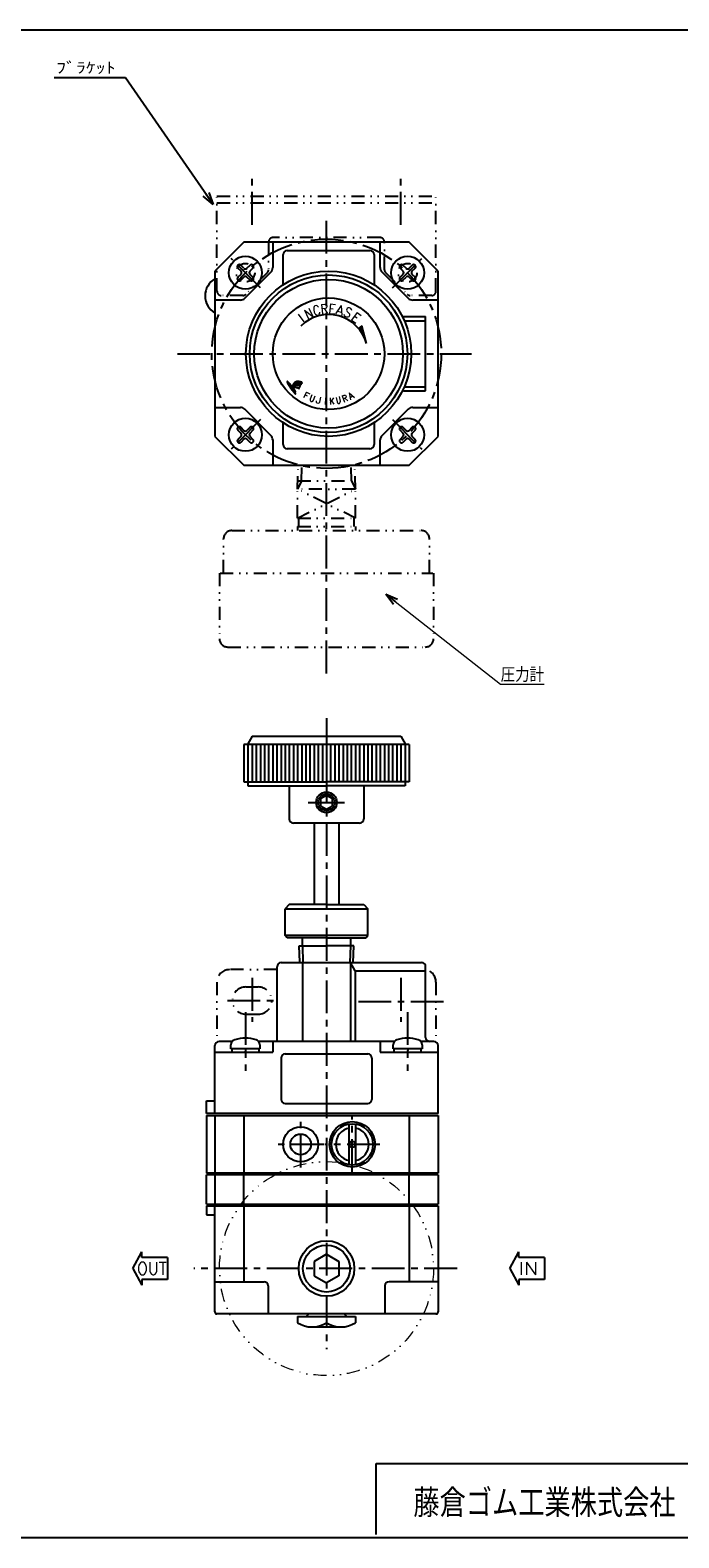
# Model space of a CAD drawing. Header units: millimetres. Extents: x -297 to 286, y -210 to 183.
# Tile 2 of 3: x -90 to 67, y -182 to 183. Entities that reach past the tile are written whole.
import ezdxf
from ezdxf.enums import TextEntityAlignment as Align

# ---------------------------------------------------------------- set-up
doc = ezdxf.new("R2010")
doc.units = ezdxf.units.MM
doc.header["$LTSCALE"] = 0.25
doc.linetypes.add('CENTER', pattern=[50.8, 31.75, -6.35, 6.35, -6.35])
doc.linetypes.add('DIVIDE', pattern=[31.75, 12.7, -6.35, 0, -6.35, 0, -6.35])
doc.layers.add('Layer0014', color=7, linetype='Continuous')
doc.layers.add('ZUWAKU', color=7, linetype='Continuous')
doc.styles.add('FdaStyle0', font='txt.shx', dxfattribs={"width": 0.8, "bigfont": 'bigfont'})

# ---------------------------------------------------------------- blocks, each defined once
blk = doc.blocks.new('_OPEN30')
at = {"color": 0, "linetype": 'ByBlock', "lineweight": -2}
for p, q in [((-1, 0.267949), (0, 0)), ((0, 0), (-1, -0.267949)), ((0, 0), (-1, 0))]:
    blk.add_line(p, q, dxfattribs=at)
blk = doc.blocks.new('DC_GROUP_RR-HR-8-3-BA_4')
at = {"color": 4, "linetype": 'Continuous', "lineweight": 25}
blk.add_line((-24.85, 97.34), (-24.93, 97.36), dxfattribs=at)
for centre, radius, start, end in [((-24.6, 95.64), 2.25, 154.1596, 156.5211), ((-22.43, 94.49), 4.7, 151.9983, 153.0993), ((-23.85, 95.33), 3.06, 151.7036, 153.3939), ((-25.37, 96.11), 1.35, 146.3137, 150.2603), ((-22.77, 94.47), 4.43, 145.7977, 147.2876), ((-26.08, 96.72), 0.428, 137.9478, 145.4483), ((-21.97, 93.35), 5.74, 139.6104, 140.4429), ((-25.69, 96.5), 0.863, 133.8815, 139.3431), ((-25.89, 96.71), 0.579, 126.6419, 133.6018), ((-32.62, 106.03), 10.92, 305.802, 306.198), ((-25.5, 96.36), 1.09, 123.5906, 128.4094), ((-25.71, 96.63), 0.747, 113.6113, 121.5603), ((-25.47, 96.14), 1.29, 109.8131, 114.4884), ((-25.49, 96.17), 1.26, 105.6944, 109.3068), ((-25.69, 96.92), 0.485, 101.7235, 106.5255), ((-25.46, 95.89), 1.54, 99.1241, 102.6775), ((-25.5, 96.06), 1.36, 93.8559, 98.561), ((-25.49, 96.08), 1.35, 90.2765, 94.1452), ((-25.51, 95.67), 1.75, 87.3084, 89.7512), ((-25.78, 87.79), 9.64, 87.3301, 87.8618), ((-25.38, 96.26), 1.16, 84.1175, 87.6106), ((-25.8, 92.81), 4.64, 82.4113, 83.3245), ((-25.92, 91.2), 6.25, 82.4618, 83.2741), ((-25.3, 95.95), 1.46, 78.7109, 82.0424), ((-26.2, 91.57), 5.93, 77.6612, 78.5158), ((-25.7, 93.27), 4.16, 76.5305, 78.1041), ((-26.52, 89.93), 7.61, 75.3044, 76.4448), ((-25.88, 92.39), 5.06, 74.0939, 75.2655)]:
    blk.add_arc(centre, radius, start, end, dxfattribs=at)
blk = doc.blocks.new('DC_GROUP_RR-HR-8-3-BA_5')
at = {"color": 4, "linetype": 'Continuous', "lineweight": 25}
blk.add_line((-26.73, 96.41), (-26.82, 96.22), dxfattribs=at)
for centre, radius, start, end in [((-21.36, 93.55), 6.08, 155.7385, 157.3306), ((-19.38, 92.57), 8.29, 153.8872, 155.2023), ((-5.71, 86.19), 23.37, 153.7299, 154.0739)]:
    blk.add_arc(centre, radius, start, end, dxfattribs=at)
blk = doc.blocks.new('DC_GROUP_RR-HR-8-3-BA_6')
at = {"color": 4, "linetype": 'Continuous', "lineweight": 25}
for centre, radius, start, end in [((-19.99, 92.23), 7.73, 150.2166, 151.9818), ((-24.37, 94.78), 2.66, 143.5786, 150.7996), ((-24.81, 95.04), 2.15, 134.1532, 142.386), ((-25.98, 96.28), 0.451, 115.6669, 136.3331), ((-25.59, 95.61), 1.23, 106.453, 118.6432), ((-25.72, 95.87), 0.935, 87.9667, 103.3335), ((-25.68, 95.09), 1.71, 82.9246, 90.3904), ((-26.12, 91.98), 4.86, 78.9614, 82.3102), ((-25.82, 93.32), 3.48, 76.1085, 79.5651), ((-27.09, 88.45), 8.51, 74.2397, 75.6821)]:
    blk.add_arc(centre, radius, start, end, dxfattribs=at)
blk = doc.blocks.new('DC_GROUP_RR-HR-8-3-BA_7')
at = {"color": 4, "linetype": 'Continuous', "lineweight": 25}
for centre, radius, start, end in [((-24.76, 96.7), 0.0529, 252.8981, 295.1278), ((-25.02, 97.08), 0.514, 303.2931, 308.7069), ((-24.7, 96.71), 0.0276, 285.4206, 1.2643), ((-55.34, 110.34), 33.56, 336.0229, 336.3317), ((-0.87, 86.22), 26.01, 155.4396, 155.8221), ((-16.67, 93.55), 8.6, 155.419, 156.1641), ((-24.55, 97.12), 0.143, 52.5201, 66.2857), ((-25.12, 97.46), 0.712, 332.7063, 339.2217), ((-24.47, 97.22), 0.0258, 332.3209, 49.311)]:
    blk.add_arc(centre, radius, start, end, dxfattribs=at)
blk = doc.blocks.new('DC_GROUP_RR-HR-8-3-BA_8')
at = {"color": 4, "linetype": 'Continuous', "lineweight": 25}
for centre, radius, start, end in [((-25.81, 95.44), 1.06, 101.4115, 111.7469), ((-25.86, 95.22), 1.26, 88.7756, 97.5488), ((-25.76, 94.94), 1.55, 84.5826, 92.4321), ((-25.93, 94.28), 2.22, 75.5586, 81.7984), ((-30.78, 72.94), 24.11, 76.5307, 77.0586), ((-29.39, 79.32), 17.58, 75.2581, 76.0873)]:
    blk.add_arc(centre, radius, start, end, dxfattribs=at)
blk = doc.blocks.new('DC_GROUP_RR-HR-8-3-BA_9')
at = {"color": 4, "linetype": 'Continuous', "lineweight": 25}
for centre, radius, start, end in [((-21.95, 92.77), 5.74, 146.4952, 148.654), ((-25.29, 94.97), 1.73, 140.1478, 146.2166), ((-25.34, 95.01), 1.66, 133.9103, 140.1366), ((-25.72, 95.42), 1.11, 124.9045, 134.3384), ((-25.51, 95.04), 1.55, 116.7491, 123.3108)]:
    blk.add_arc(centre, radius, start, end, dxfattribs=at)
blk = doc.blocks.new('DC_GROUP_RR-HR-8-3-BA_10')
at = {"color": 4, "linetype": 'Continuous', "lineweight": 25}
for centre, radius, start, end in [((-26.06, 95.17), 0.882, 125.0997, 135.311), ((-26.23, 95.38), 0.609, 106.7194, 123.1077), ((-26.15, 95.11), 0.889, 95.0209, 106.77), ((-26.16, 95.21), 0.792, 83.4318, 94.9938), ((-26.25, 94.39), 1.62, 77.2777, 83.6899), ((-26.98, 91.28), 4.81, 74.4539, 76.9118), ((-27.75, 88.05), 8.13, 73.7332, 75.3101), ((-41.62, 44.34), 53.99, 72.4107, 72.6038), ((-24.6, 98.2), 2.5, 253.7235, 257.0779)]:
    blk.add_arc(centre, radius, start, end, dxfattribs=at)
blk = doc.blocks.new('DC_GROUP_RR-HR-8-3-BA_11')
at = {"color": 4, "linetype": 'Continuous', "lineweight": 25}
for centre, radius, start, end in [((-25.16, 95.84), 0.073, 272.1073, 297.0668), ((-25.2, 95.86), 0.109, 305.6302, 324.6945)]:
    blk.add_arc(centre, radius, start, end, dxfattribs=at)
blk = doc.blocks.new('DC_GROUP_RR-HR-8-3-BA_12')
at = {"color": 4, "linetype": 'Continuous', "lineweight": 25}
for centre, radius, start, end in [((-24.93, 96.28), 0.0381, 38.3896, 74.0601), ((-24.94, 96.29), 0.0481, 350.6874, 21.1754)]:
    blk.add_arc(centre, radius, start, end, dxfattribs=at)
blk = doc.blocks.new('DC_GROUP_RR-HR-8-3-BA_13')
at = {"color": 4, "linetype": 'Continuous', "lineweight": 25}
for centre, radius, start, end in [((-47.56, 81.13), 25.61, 33.693, 34.9555), ((-42.16, 84.91), 19.02, 31.6958, 33.2354)]:
    blk.add_arc(centre, radius, start, end, dxfattribs=at)
blk = doc.blocks.new('DC_GROUP_RR-HR-8-3-BA_14')
at = {"color": 4, "linetype": 'Continuous', "lineweight": 25}
for centre, radius, start, end in [((-43.48, 83.55), 20.82, 34.3135, 35.9326), ((-37.84, 87.58), 13.89, 31.5928, 33.7135)]:
    blk.add_arc(centre, radius, start, end, dxfattribs=at)
blk = doc.blocks.new('DC_GROUP_RR-HR-8-3-BA_15')
at = {"color": 4, "linetype": 'Continuous', "lineweight": 25}
for centre, radius, start, end in [((-26.03, 94.9), 0.056, 336.9074, 12.2453), ((-26.03, 94.92), 0.0743, 291.388, 320.612)]:
    blk.add_arc(centre, radius, start, end, dxfattribs=at)
blk = doc.blocks.new('DC_GROUP_RR-HR-8-3-BA_16')
at = {"color": 4, "linetype": 'Continuous', "lineweight": 25}
for centre, radius, start, end in [((-26.03, 94.45), 0.0169, 260.8193, 351.1807), ((-26.32, 94.49), 0.303, 352.0672, 4.6376)]:
    blk.add_arc(centre, radius, start, end, dxfattribs=at)
blk = doc.blocks.new('DC_GROUP_RR-HR-8-3-BA_17')
at = {"color": 4, "linetype": 'Continuous', "lineweight": 25}
for centre, radius, start, end in [((-26.9, 96.88), 0.67, 192.2371, 200.6896), ((-26.11, 97.2), 1.52, 201.5019, 208.2552), ((-21.92, 99.43), 6.26, 208.0826, 210.419), ((-23.29, 98.59), 4.66, 210.0026, 213.4797), ((-10.46, 107.03), 20.01, 213.3592, 214.7519), ((-19.11, 100.99), 9.46, 214.6023, 216.9552), ((-15.1, 104.14), 14.56, 217.3477, 218.6891), ((-16.24, 103.03), 12.98, 218.0128, 219.9295), ((-24.61, 96.04), 2.07, 220.2779, 227.3133)]:
    blk.add_arc(centre, radius, start, end, dxfattribs=at)
blk = doc.blocks.new('DC_GROUP_RR-HR-8-3-BA_18')
at = {"color": 4, "linetype": 'Continuous', "lineweight": 25}
for centre, radius, start, end in [((-28.68, 95.17), 1.99, 46.4098, 53.1264), ((-29.43, 94.48), 3.01, 39.4447, 45.1725), ((-33.76, 90.89), 8.63, 37.5621, 39.5655)]:
    blk.add_arc(centre, radius, start, end, dxfattribs=at)
blk = doc.blocks.new('DC_GROUP_RR-HR-8-3-BA_19')
at = {"color": 4, "linetype": 'Continuous', "lineweight": 25}
for centre, radius, start, end in [((-27.5, 96.75), 0.0485, 137.1831, 190.911), ((-27.55, 96.7), 0.0872, 48.1818, 84.101)]:
    blk.add_arc(centre, radius, start, end, dxfattribs=at)
blk = doc.blocks.new('DC_GROUP_RR-HR-8-3-BA_20')
at = {"color": 4, "linetype": 'Continuous', "lineweight": 25}
for centre, radius, start, end in [((-26.93, 96.2), 0.0442, 283.2865, 322.9887), ((-27.1, 96.3), 0.237, 328.3091, 341.1705)]:
    blk.add_arc(centre, radius, start, end, dxfattribs=at)
blk = doc.blocks.new('DC_GROUP_RR-HR-8-3-BA_21')
at = {"color": 4, "linetype": 'Continuous', "lineweight": 25}
for centre, radius, start, end in [((-28.97, 96.03), 1.72, 47.4334, 54.4999), ((-30.98, 93.91), 4.64, 42.8097, 46.8039), ((-33.14, 91.92), 7.58, 40.4704, 42.783), ((-36.2, 89.13), 11.72, 39.1649, 41.0993), ((-35.59, 89.78), 10.84, 36.4519, 38.5629)]:
    blk.add_arc(centre, radius, start, end, dxfattribs=at)
blk = doc.blocks.new('DC_GROUP_RR-HR-8-3-BA_22')
at = {"color": 4, "linetype": 'Continuous', "lineweight": 25}
for centre, radius, start, end in [((-27.92, 97.33), 0.127, 138.8509, 166.2792), ((-27.97, 97.35), 0.0836, 86.8462, 123.2548)]:
    blk.add_arc(centre, radius, start, end, dxfattribs=at)
blk = doc.blocks.new('DC_GROUP_RR-HR-8-3-BA_23')
at = {"color": 4, "linetype": 'Continuous', "lineweight": 25}
for centre, radius, start, end in [((-26.76, 97.67), 1.32, 193.3258, 201.5156), ((-25.83, 98.1), 2.34, 202.9342, 210.0439), ((-18.74, 102.11), 10.49, 209.6145, 211.8441), ((-14.8, 104.49), 15.1, 211.6163, 213.1514), ((3.3, 116.4), 36.76, 213.2841, 213.9605)]:
    blk.add_arc(centre, radius, start, end, dxfattribs=at)
blk = doc.blocks.new('DC_GROUP_RR-HR-8-3-BA_24')
at = {"color": 4, "linetype": 'Continuous', "lineweight": 25}
for centre, radius, start, end in [((11.81, 124.38), 48.32, 216.1662, 216.4812), ((-4.17, 112.59), 28.45, 216.5121, 217.1406), ((39.81, 146.06), 83.72, 217.2285, 217.4483), ((-19.8, 100.31), 8.58, 217.0043, 218.598), ((-20.26, 100.05), 8.06, 219.1584, 220.9647), ((-20.49, 99.77), 7.7, 220.5305, 222.5038), ((-23.81, 96.77), 3.22, 223.039, 226.3838)]:
    blk.add_arc(centre, radius, start, end, dxfattribs=at)
blk = doc.blocks.new('DC_GROUP_RR-HR-8-3-BA_25')
at = {"color": 4, "linetype": 'Continuous', "lineweight": 25}
for p, q in [((-26.98, 95.88), (-26.82, 95.86)), ((-26.96, 95.91), (-26.8, 95.89)), ((-26.95, 95.95), (-26.78, 95.92)), ((-26.95, 95.84), (-26.83, 95.82)), ((-26.93, 95.98), (-26.76, 95.95)), ((-26.92, 96.01), (-26.75, 95.99)), ((-26.92, 95.8), (-26.85, 95.79)), ((-26.9, 96.05), (-26.73, 96.02)), ((-26.9, 95.76), (-26.88, 95.76)), ((-26.89, 96.08), (-26.71, 96.05)), ((-26.87, 96.11), (-26.69, 96.08)), ((-26.86, 96.15), (-26.67, 96.12)), ((-26.84, 96.18), (-26.65, 96.15)), ((-26.83, 96.21), (-26.63, 96.18)), ((-26.81, 96.24), (-26.61, 96.21)), ((-26.79, 96.28), (-26.59, 96.25)), ((-26.78, 96.31), (-26.57, 96.28)), ((-26.76, 96.34), (-26.55, 96.31)), ((-26.75, 96.38), (-26.53, 96.34)), ((-26.73, 96.41), (-26.5, 96.37)), ((-26.71, 96.44), (-26.48, 96.4)), ((-26.7, 96.47), (-26.45, 96.44)), ((-26.68, 96.51), (-26.42, 96.47)), ((-26.67, 96.54), (-26.4, 96.5)), ((-26.65, 96.57), (-26.37, 96.53)), ((-26.64, 96.61), (-26.34, 96.56)), ((-26.62, 96.64), (-26.31, 96.59)), ((-26.6, 96.67), (-26.27, 96.62)), ((-26.59, 96.71), (-26.23, 96.65)), ((-26.57, 96.74), (-26.19, 96.68)), ((-26.55, 96.77), (-26.13, 96.7)), ((-26.53, 96.8), (-26.08, 96.73)), ((-26.51, 96.84), (-26.01, 96.76)), ((-26.49, 96.87), (-25.94, 96.78)), ((-26.47, 96.9), (-25.84, 96.8)), ((-26.45, 96.93), (-25.66, 96.81)), ((-26.43, 96.96), (-24.68, 96.69)), ((-26.4, 97), (-24.67, 96.72)), ((-26.38, 97.03), (-24.65, 96.75)), ((-26.35, 97.06), (-24.64, 96.79)), ((-26.32, 97.09), (-24.63, 96.82)), ((-26.29, 97.12), (-24.61, 96.85)), ((-26.26, 97.15), (-24.6, 96.89)), ((-26.22, 97.18), (-24.58, 96.92)), ((-26.18, 97.21), (-24.57, 96.95)), ((-26.14, 97.24), (-24.55, 96.99)), ((-26.1, 97.27), (-24.54, 97.02)), ((-26.06, 97.29), (-24.52, 97.05)), ((-26, 97.32), (-24.51, 97.08)), ((-25.94, 97.35), (-24.49, 97.12)), ((-25.87, 97.37), (-24.48, 97.15)), ((-25.79, 97.39), (-24.46, 97.18)), ((-25.68, 97.41), (-24.45, 97.22)), ((-25.54, 97.42), (-24.52, 97.26)), ((-25.2, 97.41), (-24.97, 97.37)), ((-24.94, 96.69), (-24.72, 96.66))]:
    blk.add_line(p, q, dxfattribs=at)
blk = doc.blocks.new('DC_GROUP_RR-HR-8-3-BA_26')
at = {"color": 4, "linetype": 'Continuous', "lineweight": 25}
for p, q in [((-26.61, 95.74), (-26.51, 95.73)), ((-26.6, 95.78), (-26.54, 95.77)), ((-26.58, 95.7), (-26.48, 95.69)), ((-26.55, 95.66), (-26.46, 95.65)), ((-26.52, 95.62), (-26.43, 95.61)), ((-26.49, 95.58), (-26.4, 95.57)), ((-26.46, 95.54), (-26.37, 95.53)), ((-26.43, 95.5), (-26.35, 95.49)), ((-26.41, 95.46), (-26.32, 95.45)), ((-26.38, 95.42), (-26.29, 95.41)), ((-26.35, 95.38), (-26.27, 95.37)), ((-26.32, 95.34), (-26.24, 95.33)), ((-26.3, 95.3), (-26.22, 95.29)), ((-26.27, 95.26), (-26.19, 95.25)), ((-26.24, 95.23), (-26.16, 95.21)), ((-26.22, 95.19), (-26.14, 95.17)), ((-26.19, 95.15), (-26.11, 95.13)), ((-26.17, 95.11), (-26.09, 95.09)), ((-26.14, 95.07), (-26.06, 95.06)), ((-26.12, 95.03), (-26.04, 95.02)), ((-26.09, 94.99), (-26.01, 94.98)), ((-26.07, 94.95), (-25.99, 94.94)), ((-26.04, 94.91), (-25.97, 94.9)), ((-26.02, 94.87), (-25.98, 94.87))]:
    blk.add_line(p, q, dxfattribs=at)
blk = doc.blocks.new('DC_GROUP_RR-HR-8-3-BA_27')
at = {"color": 4, "linetype": 'Continuous', "lineweight": 25}
for p, q in [((-28.04, 97.38), (-27.87, 97.35)), ((-28.04, 97.35), (-27.82, 97.31)), ((-28.03, 97.31), (-27.77, 97.27)), ((-28.02, 97.41), (-27.92, 97.4)), ((-28.02, 97.27), (-27.73, 97.22)), ((-28.01, 97.23), (-27.69, 97.18)), ((-27.99, 97.2), (-27.64, 97.14)), ((-27.98, 97.16), (-27.6, 97.1)), ((-27.96, 97.12), (-27.57, 97.06)), ((-27.94, 97.08), (-27.53, 97.02)), ((-27.92, 97.04), (-27.49, 96.97)), ((-27.9, 97), (-27.45, 96.93)), ((-27.88, 96.97), (-27.42, 96.89)), ((-27.86, 96.93), (-27.38, 96.85)), ((-27.84, 96.89), (-27.35, 96.81)), ((-27.82, 96.85), (-27.31, 96.77)), ((-27.79, 96.81), (-27.55, 96.77)), ((-27.77, 96.77), (-27.55, 96.74)), ((-27.75, 96.73), (-27.54, 96.7)), ((-27.72, 96.69), (-27.53, 96.66)), ((-27.7, 96.65), (-27.51, 96.62)), ((-27.68, 96.61), (-27.5, 96.59)), ((-27.65, 96.58), (-27.48, 96.55)), ((-27.63, 96.54), (-27.46, 96.51)), ((-27.6, 96.5), (-27.44, 96.47)), ((-27.58, 96.46), (-27.42, 96.43)), ((-27.55, 96.42), (-27.4, 96.39)), ((-27.53, 96.38), (-27.37, 96.35)), ((-27.5, 96.34), (-27.35, 96.32)), ((-27.49, 96.76), (-27.28, 96.73)), ((-27.48, 96.3), (-27.33, 96.28)), ((-27.45, 96.26), (-27.31, 96.24)), ((-27.43, 96.72), (-27.24, 96.69)), ((-27.43, 96.22), (-27.28, 96.2)), ((-27.4, 96.18), (-27.26, 96.16)), ((-27.38, 96.67), (-27.21, 96.65)), ((-27.38, 96.14), (-27.24, 96.12)), ((-27.35, 96.1), (-27.21, 96.08)), ((-27.33, 96.63), (-27.17, 96.61)), ((-27.32, 96.06), (-27.19, 96.04)), ((-27.3, 96.02), (-27.16, 96)), ((-27.29, 96.59), (-27.14, 96.56)), ((-27.27, 95.98), (-27.13, 95.96)), ((-27.25, 96.55), (-27.11, 96.52)), ((-27.24, 95.94), (-27.11, 95.92)), ((-27.22, 95.9), (-27.08, 95.88)), ((-27.21, 96.5), (-27.07, 96.48)), ((-27.19, 95.86), (-27.05, 95.84)), ((-27.17, 96.46), (-27.04, 96.44)), ((-27.16, 95.82), (-27.03, 95.8)), ((-27.14, 96.42), (-27.01, 96.4)), ((-27.13, 95.78), (-27, 95.76)), ((-27.1, 96.38), (-26.98, 96.36)), ((-27.1, 95.74), (-26.97, 95.72)), ((-27.07, 96.34), (-26.95, 96.32)), ((-27.07, 95.7), (-26.95, 95.68)), ((-27.04, 96.3), (-26.92, 96.28)), ((-27.04, 95.66), (-26.92, 95.64)), ((-27.01, 95.62), (-26.89, 95.6)), ((-27, 96.26), (-26.89, 96.24)), ((-26.98, 95.58), (-26.86, 95.56)), ((-26.97, 96.22), (-26.88, 96.2)), ((-26.95, 95.54), (-26.83, 95.52)), ((-26.94, 96.18), (-26.89, 96.17)), ((-26.92, 95.5), (-26.81, 95.48)), ((-26.89, 95.46), (-26.78, 95.44)), ((-26.86, 95.42), (-26.75, 95.4)), ((-26.83, 95.38), (-26.72, 95.36)), ((-26.8, 95.34), (-26.69, 95.32)), ((-26.77, 95.3), (-26.66, 95.28)), ((-26.74, 95.26), (-26.63, 95.24)), ((-26.71, 95.22), (-26.6, 95.2)), ((-26.68, 95.18), (-26.56, 95.16)), ((-26.65, 95.14), (-26.53, 95.12)), ((-26.62, 95.1), (-26.5, 95.08)), ((-26.59, 95.06), (-26.47, 95.04)), ((-26.55, 95.02), (-26.44, 95)), ((-26.52, 94.98), (-26.4, 94.96)), ((-26.49, 94.94), (-26.37, 94.92)), ((-26.46, 94.9), (-26.34, 94.88)), ((-26.42, 94.86), (-26.31, 94.84)), ((-26.39, 94.82), (-26.27, 94.8)), ((-26.35, 94.77), (-26.24, 94.76)), ((-26.32, 94.73), (-26.21, 94.72)), ((-26.28, 94.69), (-26.17, 94.68)), ((-26.24, 94.65), (-26.13, 94.63)), ((-26.21, 94.61), (-26.09, 94.59)), ((-26.17, 94.57), (-26.05, 94.55)), ((-26.13, 94.53), (-26.01, 94.51)), ((-26.09, 94.48), (-26.01, 94.47)), ((-26.04, 94.44), (-26.02, 94.44))]:
    blk.add_line(p, q, dxfattribs=at)
blk = doc.blocks.new('DC_GROUP_RR-HR-8-3-BA_3')
at = {"color": 4, "linetype": 'Continuous', "lineweight": 25}
for p, q in [((-26.97, 95.89), (-26.98, 95.88)), ((-26.98, 95.88), (-26.89, 95.76)), ((-26.89, 95.76), (-26.85, 95.79)), ((-26.85, 95.75), (-26.86, 95.72)), ((-26.86, 95.72), (-26.81, 95.64)), ((-26.81, 95.87), (-26.85, 95.79)), ((-26.81, 95.64), (-26.79, 95.67)), ((-26.69, 95.79), (-26.79, 95.67)), ((-26.56, 95.8), (-26.62, 95.77)), ((-25.11, 95.8), (-24.9, 96.28))]:
    blk.add_line(p, q, dxfattribs=at)
at = {"linetype": 'Continuous'}
for name in ['DC_GROUP_RR-HR-8-3-BA_22', 'DC_GROUP_RR-HR-8-3-BA_23', 'DC_GROUP_RR-HR-8-3-BA_27', 'DC_GROUP_RR-HR-8-3-BA_21', 'DC_GROUP_RR-HR-8-3-BA_19', 'DC_GROUP_RR-HR-8-3-BA_17', 'DC_GROUP_RR-HR-8-3-BA_18', 'DC_GROUP_RR-HR-8-3-BA_24', 'DC_GROUP_RR-HR-8-3-BA_25', 'DC_GROUP_RR-HR-8-3-BA_5', 'DC_GROUP_RR-HR-8-3-BA_20', 'DC_GROUP_RR-HR-8-3-BA_9', 'DC_GROUP_RR-HR-8-3-BA_6', 'DC_GROUP_RR-HR-8-3-BA_10', 'DC_GROUP_RR-HR-8-3-BA_4', 'DC_GROUP_RR-HR-8-3-BA_14', 'DC_GROUP_RR-HR-8-3-BA_26', 'DC_GROUP_RR-HR-8-3-BA_13', 'DC_GROUP_RR-HR-8-3-BA_8', 'DC_GROUP_RR-HR-8-3-BA_15', 'DC_GROUP_RR-HR-8-3-BA_11', 'DC_GROUP_RR-HR-8-3-BA_12', 'DC_GROUP_RR-HR-8-3-BA_7', 'DC_GROUP_RR-HR-8-3-BA_16']:
    blk.add_blockref(name, (0, 0), dxfattribs=at)

msp = doc.modelspace()

# ---------------------------------------------------------------- linework, layer by layer
at = {"color": 4, "linetype": 'Continuous', "lineweight": 25}
for p, q in [((-67.14, 170.92), (-84.39, 170.92)), ((-45.97, 140.31), (-67.14, 170.92)), ((-38.51, 131.16), (-45.51, 124.16)), ((1.49, 131.16), (-38.51, 131.16)), ((-31.51, 131.16), (-31.51, 125.01)), ((-29.01, 120.86), (-29.01, 128.16)), ((-28.01, 129.16), (-8.01, 129.16)), ((-7.01, 128.16), (-7.01, 120.86)), ((-5.51, 125.01), (-5.51, 131.16)), ((8.49, 124.16), (1.49, 131.16)), ((-45.51, 124.16), (-45.51, 84.16)), ((-39.19, 124.13), (-39.95, 124.89)), ((-38.48, 124.84), (-39.24, 125.6)), ((-37.78, 124.84), (-37.02, 125.6)), ((-36.31, 124.89), (-37.07, 124.13)), ((0.05, 124.13), (-0.71, 124.89)), ((0, 125.6), (0.76, 124.84)), ((1.47, 124.84), (2.23, 125.6)), ((2.18, 124.13), (2.94, 124.89)), ((8.49, 84.16), (8.49, 124.16)), ((-39.95, 122.67), (-39.19, 123.43)), ((-38.48, 122.72), (-39.24, 121.96)), ((-38.3, 117.6), (-31.95, 123.95)), ((-37.02, 121.96), (-37.78, 122.72)), ((-36.31, 122.67), (-37.07, 123.43)), ((-5.07, 123.95), (1.29, 117.6)), ((-0.71, 122.67), (0.05, 123.43)), ((0, 121.96), (0.76, 122.72)), ((2.23, 121.96), (1.47, 122.72)), ((2.18, 123.43), (2.94, 122.67)), ((-39.36, 117.16), (-45.51, 117.16)), ((8.49, 117.16), (2.35, 117.16)), ((-0.15, 113.16), (5.49, 113.16)), ((5.49, 95.16), (5.49, 113.16)), ((-9.98, 110.9), (-10.74, 110.26)), ((-9.98, 110.9), (-10.68, 110.2)), ((-9.92, 110.67), (-10.56, 110.04)), ((-9.86, 110.45), (-10.43, 109.88)), ((-9.81, 110.23), (-10.31, 109.72)), ((-9.75, 110), (-10.2, 109.55)), ((-9.69, 109.78), (-10.08, 109.38)), ((-8.84, 106.62), (-9.98, 110.9)), ((-9.63, 109.56), (-9.97, 109.21)), ((0.32, 112.16), (5.49, 112.16)), ((-9.57, 109.33), (-9.86, 109.04)), ((-9.51, 109.11), (-9.76, 108.86)), ((-9.45, 108.89), (-9.66, 108.68)), ((-9.39, 108.66), (-9.56, 108.49)), ((-9.33, 108.44), (-9.47, 108.3)), ((-9.27, 108.22), (-9.38, 108.11)), ((-9.21, 108), (-9.29, 107.91)), ((-9.15, 107.77), (-9.21, 107.72)), ((-9.09, 107.55), (-9.13, 107.51)), ((-9.03, 107.33), (-9.05, 107.3)), ((-8.97, 107.1), (-8.98, 107.09)), ((-8.91, 106.88), (-8.92, 106.87)), ((0.12, 95.16), (5.49, 95.16)), ((0.32, 96.16), (5.49, 96.16)), ((-45.51, 91.16), (-39.36, 91.16)), ((-31.95, 84.36), (-38.3, 90.72)), ((1.29, 90.72), (-5.07, 84.36)), ((2.35, 91.16), (8.49, 91.16)), ((-45.51, 84.16), (-38.51, 77.16)), ((-39.19, 84.89), (-39.95, 85.65)), ((-39.19, 84.18), (-39.95, 83.42)), ((-39.24, 86.36), (-38.48, 85.6)), ((-37.02, 86.36), (-37.78, 85.6)), ((-36.31, 85.65), (-37.07, 84.89)), ((-37.07, 84.18), (-36.31, 83.42)), ((-29.01, 82.16), (-29.01, 87.45)), ((-7.01, 87.45), (-7.01, 82.16)), ((-0.71, 85.65), (0.05, 84.89)), ((-0.71, 83.42), (0.05, 84.18)), ((0, 86.36), (0.76, 85.6)), ((1.47, 85.6), (2.23, 86.36)), ((1.49, 77.16), (8.49, 84.16)), ((2.94, 85.65), (2.18, 84.89)), ((2.18, 84.18), (2.94, 83.42)), ((-38.48, 83.48), (-39.24, 82.71)), ((-37.02, 82.71), (-37.78, 83.48)), ((-31.51, 83.3), (-31.51, 77.16)), ((-8.01, 81.16), (-28.01, 81.16)), ((-5.51, 77.16), (-5.51, 83.3)), ((0.76, 83.48), (0, 82.71)), ((1.47, 83.48), (2.23, 82.71)), ((-38.51, 77.16), (1.49, 77.16)), ((-36.51, 11.55), (-37.66, 9.55)), ((-36.51, 11.55), (-0.51, 11.55)), ((-0.51, 11.55), (0.65, 9.55)), ((1.49, 9.55), (-38.51, 9.55)), ((-38.51, 9.55), (-38.51, 0.55)), ((-37.51, 9.55), (-37.51, 0.55)), ((-36.51, 9.55), (-36.51, 0.55)), ((-35.51, 9.55), (-35.51, 0.55)), ((-34.51, 9.55), (-34.51, 0.55)), ((-33.51, 9.55), (-33.51, 0.55)), ((-32.51, 9.55), (-32.51, 0.55)), ((-31.51, 9.55), (-31.51, 0.55)), ((-30.51, 9.55), (-30.51, 0.55)), ((-29.51, 9.55), (-29.51, 0.55)), ((-28.51, 9.55), (-28.51, 0.55)), ((-27.51, 9.55), (-27.51, 0.55)), ((-26.51, 9.55), (-26.51, 0.55)), ((-25.51, 9.55), (-25.51, 0.55)), ((-24.51, 9.55), (-24.51, 0.55)), ((-23.51, 9.55), (-23.51, 0.55)), ((-22.51, 9.55), (-22.51, 0.55)), ((-21.51, 9.55), (-21.51, 0.55)), ((-20.51, 9.55), (-20.51, 0.55)), ((-19.51, 9.55), (-19.51, 0.55)), ((-18.51, 9.55), (-18.51, 0.55)), ((-17.51, 9.55), (-17.51, 0.55)), ((-16.51, 9.55), (-16.51, 0.55)), ((-15.51, 9.55), (-15.51, 0.55)), ((-14.51, 9.55), (-14.51, 0.55)), ((-13.51, 9.55), (-13.51, 0.55)), ((-12.51, 9.55), (-12.51, 0.55)), ((-11.51, 9.55), (-11.51, 0.55)), ((-10.51, 9.55), (-10.51, 0.55)), ((-9.51, 9.55), (-9.51, 0.55)), ((-8.51, 9.55), (-8.51, 0.55)), ((-7.51, 9.55), (-7.51, 0.55)), ((-6.51, 9.55), (-6.51, 0.55)), ((-5.51, 9.55), (-5.51, 0.55)), ((-4.51, 9.55), (-4.51, 0.55)), ((-3.51, 9.55), (-3.51, 0.55)), ((-2.51, 9.55), (-2.51, 0.55)), ((-1.51, 9.55), (-1.51, 0.55)), ((-0.51, 9.55), (-0.51, 0.55)), ((0.49, 9.55), (0.49, 0.55)), ((1.49, 9.55), (1.49, 0.55)), ((-38.51, 0.55), (-18.51, 0.55)), ((-37.51, 0.55), (-37.51, -0.45)), ((1.49, 0.55), (-18.51, 0.55)), ((0.49, 0.55), (0.49, -0.45)), ((-37.51, -0.45), (-18.51, -0.45)), ((-27.51, -0.45), (-27.51, -8.45)), ((-18.51, -2.8), (-19.94, -3.62)), ((-19.94, -3.62), (-19.94, -5.27)), ((0.49, -0.45), (-18.51, -0.45)), ((-17.08, -3.62), (-18.51, -2.8)), ((-17.08, -5.27), (-17.08, -3.62)), ((-9.51, -0.45), (-9.51, -8.45)), ((-22.98, -4.45), (-14.17, -4.45)), ((-19.94, -5.27), (-18.51, -6.1)), ((-18.51, -6.1), (-17.08, -5.27)), ((-10.51, -9.45), (-26.51, -9.45)), ((-21.51, -9.45), (-21.51, -29.21)), ((-15.51, -9.45), (-15.51, -29.21)), ((-27.51, -29.21), (-28.51, -30.21)), ((-28.51, -36.71), (-28.51, -30.21)), ((-28.51, -30.21), (-8.51, -30.21)), ((-18.51, -29.21), (-27.51, -29.21)), ((-18.51, -29.21), (-9.51, -29.21)), ((-9.51, -29.21), (-8.51, -30.21)), ((-8.51, -36.71), (-8.51, -30.21)), ((-28.01, -37.21), (-28.51, -36.71)), ((-8.51, -36.71), (-28.51, -36.71)), ((-18.51, -37.21), (-28.01, -37.21)), ((-25.1, -39.21), (-18.51, -39.21)), ((-24.98, -43.16), (-25.1, -39.21)), ((-24.35, -39.21), (-24.35, -37.21)), ((-24.35, -39.21), (-24.23, -43.24)), ((-18.51, -37.21), (-9.01, -37.21)), ((-11.91, -39.21), (-18.51, -39.21)), ((-12.78, -43.24), (-12.66, -39.21)), ((-12.66, -39.21), (-12.66, -37.21)), ((-12.04, -43.24), (-11.91, -39.21)), ((-9.01, -37.21), (-8.51, -36.71)), ((-29.46, -43.24), (4.49, -43.24)), ((-24.28, -43.24), (-24.28, -62.34)), ((-12.73, -43.24), (-12.73, -62.34)), ((-11.58, -45.24), (-12.73, -43.24)), ((-30.46, -62.34), (-30.46, -44.24)), ((-11.58, -45.24), (5.49, -45.24)), ((-11.58, -45.24), (-11.58, -62.34)), ((5.49, -61.34), (5.49, -44.24)), ((-45.51, -79.74), (-45.51, -63.34)), ((-45.51, -64.94), (-31.51, -64.94)), ((-41.33, -62.34), (-44.51, -62.34)), ((-41.63, -64.14), (-41.63, -63.16)), ((-34.63, -64.14), (-41.63, -64.14)), ((-41.43, -64.14), (-41.43, -64.94)), ((-38.02, -64.14), (-38.23, -64.94)), ((-2.09, -62.34), (-34.92, -62.34)), ((-34.83, -64.94), (-34.83, -64.14)), ((-34.63, -63.16), (-34.63, -64.14)), ((-31.51, -62.34), (-31.51, -64.94)), ((-28.51, -65.34), (-8.51, -65.34)), ((-5.51, -62.34), (-5.51, -64.94)), ((-5.51, -64.94), (8.49, -64.94)), ((-2.39, -64.14), (-2.39, -63.16)), ((4.61, -64.14), (-2.39, -64.14)), ((-2.19, -64.14), (-2.19, -64.94)), ((1.22, -64.14), (1.01, -64.94)), ((7.49, -62.34), (4.32, -62.34)), ((4.41, -64.94), (4.41, -64.14)), ((4.61, -63.16), (4.61, -64.14)), ((8.49, -79.74), (8.49, -63.34)), ((-29.51, -66.34), (-29.51, -76.34)), ((-7.51, -66.34), (-7.51, -76.34)), ((-47.52, -76.74), (-45.51, -76.74)), ((-47.52, -79.74), (-47.52, -76.74)), ((8.49, -79.74), (-47.52, -79.74)), ((-47.52, -80.24), (8.49, -80.24)), ((-47.52, -80.24), (-47.52, -94.24)), ((-45.51, -80.24), (-45.51, -94.24)), ((-38.51, -80.24), (-38.51, -94.24)), ((-28.51, -77.34), (-8.51, -77.34)), ((1.49, -80.24), (1.49, -94.24)), ((8.49, -80.24), (8.49, -94.24)), ((-13.01, -92.18), (-13.01, -82.3)), ((-11.51, -82.3), (-11.51, -92.18)), ((8.49, -94.24), (-47.52, -94.24)), ((8.49, -94.62), (-47.52, -94.62)), ((-47.52, -101.72), (-47.52, -94.62)), ((-45.51, -94.62), (-45.51, -101.72)), ((-38.51, -101.72), (-38.51, -94.62)), ((1.49, -101.72), (1.49, -94.62)), ((8.49, -94.62), (8.49, -101.72)), ((-47.52, -101.72), (8.49, -101.72)), ((-47.52, -102.1), (8.49, -102.1)), ((-47.52, -102.1), (-47.52, -104.33)), ((-45.51, -127.8), (-45.51, -102.1)), ((-45.01, -101.72), (-45.01, -102.1)), ((-38.51, -102.1), (-38.51, -120.5)), ((1.49, -102.1), (1.49, -120.5)), ((8.49, -102.1), (8.49, -127.8)), ((-47.52, -104.33), (-45.51, -104.33)), ((-65.37, -117.3), (-63.2, -113.24)), ((-63.2, -114.64), (-63.2, -113.24)), ((-56.99, -114.64), (-63.2, -114.64)), ((-56.99, -114.64), (-56.99, -119.95)), ((-18.51, -113.83), (-21.51, -115.57)), ((-21.51, -115.57), (-21.51, -119.03)), ((-18.51, -113.83), (-15.51, -115.57)), ((-15.51, -115.57), (-15.51, -119.03)), ((25.87, -117.3), (28.04, -113.24)), ((28.04, -114.64), (28.04, -113.24)), ((34.25, -114.64), (28.04, -114.64)), ((34.25, -114.64), (34.25, -119.95)), ((-65.37, -117.3), (-63.2, -121.36)), ((-56.99, -119.95), (-63.2, -119.95)), ((-63.2, -119.95), (-63.2, -121.36)), ((-21.51, -119.03), (-18.51, -120.76)), ((-15.51, -119.03), (-18.51, -120.76)), ((25.87, -117.3), (28.04, -121.36)), ((34.25, -119.95), (28.04, -119.95)), ((28.04, -119.95), (28.04, -121.36)), ((-45.51, -120.5), (-33.63, -120.5)), ((-32.63, -121.5), (-32.63, -128.3)), ((-4.38, -121.5), (-4.38, -128.3)), ((8.49, -120.5), (-3.38, -120.5)), ((7.99, -128.3), (-45.01, -128.3)), ((-25.51, -128.95), (-11.51, -128.95)), ((-25.51, -128.95), (-25.51, -130.45)), ((-23.41, -128.95), (-22.76, -128.3)), ((-18.51, -128.95), (-18.51, -130.45)), ((-13.61, -128.95), (-14.26, -128.3)), ((-11.51, -128.95), (-11.51, -130.45)), ((-22.01, -131.45), (-15.01, -131.45)), ((-6.5, -181.7), (-6.5, -164.5)), ((-6.5, -164.5), (280, -164.5))]:
    msp.add_line(p, q, dxfattribs=at)
at = {"color": 4, "linetype": 'CENTER', "lineweight": 25}
for p, q in [((-36.51, 135.4), (-36.51, 147.43)), ((-0.51, 135.4), (-0.51, 147.43)), ((-18.51, 26.79), (-18.51, 136.47)), ((-54.56, 104.16), (16.56, 104.16)), ((-18.51, 15.94), (-18.51, -136.85)), ((-36.51, -46.96), (-36.51, -57.61)), ((-0.51, -46.96), (-0.51, -57.61)), ((-42.47, -52.44), (-30.2, -52.44)), ((9.84, -52.74), (-11.49, -52.74)), ((-38.13, -55.2), (-38.13, -69.45)), ((1.11, -55.2), (1.11, -69.45)), ((-24.76, -92.86), (-24.76, -81.61)), ((-12.26, -93.89), (-12.26, -80.58)), ((-19.13, -87.24), (-30.38, -87.24)), ((-5.6, -87.24), (-18.91, -87.24)), ((13.09, -117.3), (-50.65, -117.3))]:
    msp.add_line(p, q, dxfattribs=at)
at = {"color": 4, "linetype": 'DIVIDE', "lineweight": 25}
for p, q in [((-45.01, 142.28), (7.99, 142.28)), ((-45.01, 119.28), (-45.01, 142.28)), ((-45.01, 140.68), (7.99, 140.68)), ((7.99, 119.28), (7.99, 142.28)), ((-5.51, 132.28), (-31.51, 132.28)), ((-32.51, 131.28), (-32.51, 124.51)), ((-4.51, 124.51), (-4.51, 131.28)), ((-32.8, 123.81), (-38.03, 118.57)), ((-4.21, 123.81), (1.02, 118.57)), ((-38.74, 118.28), (-44.01, 118.28)), ((6.99, 118.28), (1.73, 118.28)), ((-25.51, 71.36), (-25.33, 77.16)), ((-24.59, 73.42), (-24.47, 77.16)), ((-12.43, 73.42), (-12.54, 77.16)), ((-11.51, 71.36), (-11.68, 77.16)), ((-24.59, 73.42), (-25.51, 71.36)), ((-25.44, 73.42), (-11.57, 73.42)), ((-12.43, 73.42), (-11.51, 71.36)), ((-11.51, 71.36), (-25.51, 71.36)), ((-25.51, 64.36), (-25.51, 71.36)), ((-25.51, 64.36), (-11.51, 71.36)), ((-11.51, 64.36), (-25.51, 71.36)), ((-11.51, 64.36), (-11.51, 71.36)), ((-25.51, 64.36), (-11.51, 64.36)), ((-25.51, 62.36), (-11.51, 62.36)), ((-25.51, 62.36), (-25.51, 61.36)), ((-25.21, 62.36), (-25.21, 64.51)), ((-11.81, 62.36), (-11.81, 64.51)), ((-11.51, 62.36), (-11.51, 61.36)), ((-43.41, 51.06), (-43.41, 59.36)), ((-41.41, 61.36), (4.39, 61.36)), ((6.39, 51.06), (6.39, 59.36)), ((-44.41, 51.06), (-44.41, 35.26)), ((-44.26, 51.06), (7.24, 51.06)), ((7.39, 51.06), (7.39, 35.26)), ((-42.41, 33.16), (5.39, 33.16)), ((-30.46, -44.94), (-42.01, -44.94)), ((-45.01, -47.94), (-45.01, -62.47)), ((-38.01, -49.14), (-35.01, -49.14)), ((7.99, -47.94), (7.99, -62.47)), ((-38.01, -55.74), (-35.01, -55.74))]:
    msp.add_line(p, q, dxfattribs=at)
at = {"color": 4, "linetype": 'Continuous', "lineweight": 13}
for p, q in [((-4.18, 45.92), (23.64, 24.19)), ((23.64, 24.19), (34.14, 24.19))]:
    msp.add_line(p, q, dxfattribs=at)
at = {"color": 4, "linetype": 'CENTER', "lineweight": 25}
msp.add_circle((-18.51, 104.16), 27.75, dxfattribs=at)
at = {"color": 4, "linetype": 'Continuous', "lineweight": 25}
for centre, radius in [((-38.13, 123.78), 4), ((1.12, 123.78), 4), ((-18.01, 104.16), 20), ((-18.01, 104.16), 19.08), ((-18.01, 104.16), 18), ((-18.01, 104.16), 13.5), ((-38.13, 84.54), 4), ((1.12, 84.54), 4), ((-18.51, -4.45), 2.5), ((-18.51, -4.45), 2), ((-24.76, -87.24), 4.25), ((-12.26, -87.24), 5.5), ((-12.26, -87.24), 5), ((-24.76, -87.24), 2.5), ((-12.26, -87.24), 0.75), ((-18.51, -117.3), 6.72), ((-18.51, -117.3), 5.69)]:
    msp.add_circle(centre, radius, dxfattribs=at)
at = {"color": 4, "linetype": 'DIVIDE', "lineweight": 25}
for centre in [(-38.13, 123.78), (1.12, 123.78)]:
    msp.add_circle(centre, 2.25, dxfattribs=at)
at = {"color": 4, "linetype": 'DIVIDE', "lineweight": 13}
msp.add_circle((-18.51, -117.3), 25.9, dxfattribs=at)
at = {"color": 4, "linetype": 'DIVIDE', "lineweight": 25}
for centre, radius, start, end in [((-31.51, 131.28), 1, 90, 180), ((-5.51, 131.28), 1, 0, 90), ((-33.51, 124.51), 1, 315, 360), ((-3.51, 124.51), 1, 180, 225), ((-44.01, 119.28), 1, 180, 270), ((-38.74, 119.28), 1, 270, 315), ((1.73, 119.28), 1, 225, 270), ((6.99, 119.28), 1, 270, 360), ((-41.41, 59.36), 2, 90, 180), ((4.39, 59.36), 2, 0, 90), ((-42.41, 35.16), 2, 180, 270), ((5.39, 35.16), 2, 270, 0), ((-42.01, -47.94), 3, 90, 180), ((4.99, -47.94), 3, 360, 80.4059), ((-38.01, -52.44), 3.3, 90, 270), ((-35.01, -52.44), 3.3, 270, 90)]:
    msp.add_arc(centre, radius, start, end, dxfattribs=at)
at = {"color": 4, "linetype": 'Continuous', "lineweight": 25}
for centre, radius, start, end in [((-28.01, 128.16), 1, 90, 180), ((-8.01, 128.16), 1, 360, 90), ((-39.6, 125.25), 0.5, 45, 225), ((-39.54, 123.78), 0.5, 315, 45), ((-38.13, 125.19), 0.5, 225, 315), ((-36.71, 123.78), 0.5, 135, 225), ((-36.66, 125.25), 0.5, 315, 135), ((-33.01, 125.01), 1.5, 315, 360), ((-4.01, 125.01), 1.5, 180, 225), ((-0.35, 125.25), 0.5, 45, 225), ((-0.3, 123.78), 0.5, 315, 45), ((1.12, 125.19), 0.5, 225, 315), ((2.53, 123.78), 0.5, 135, 225), ((2.58, 125.25), 0.5, 315, 135), ((-43.11, 118.16), 4.8, 120, 240), ((-39.6, 122.31), 0.5, 135, 315), ((-38.13, 122.37), 0.5, 45, 135), ((-36.66, 122.31), 0.5, 225, 45), ((-0.35, 122.31), 0.5, 135, 315), ((1.12, 122.37), 0.5, 45, 135), ((2.58, 122.31), 0.5, 225, 45), ((-39.36, 118.66), 1.5, 270, 315), ((2.35, 118.66), 1.5, 225, 270), ((-18.01, 104.16), 9.5, 15, 135), ((-39.36, 89.66), 1.5, 45, 90), ((2.35, 89.66), 1.5, 90, 135), ((-39.6, 86), 0.5, 45, 225), ((-39.54, 84.54), 0.5, 315, 45), ((-38.13, 85.95), 0.5, 225, 315), ((-36.71, 84.54), 0.5, 135, 225), ((-36.66, 86), 0.5, 315, 135), ((-33.01, 83.3), 1.5, 360, 45), ((-4.01, 83.3), 1.5, 135, 180), ((-0.35, 86), 0.5, 45, 225), ((-0.3, 84.54), 0.5, 315, 45), ((1.12, 85.95), 0.5, 225, 315), ((2.53, 84.54), 0.5, 135, 225), ((2.58, 86), 0.5, 315, 135), ((-39.6, 83.07), 0.5, 135, 315), ((-38.13, 83.12), 0.5, 45, 135), ((-36.66, 83.07), 0.5, 225, 45), ((-28.01, 82.16), 1, 180, 270), ((-8.01, 82.16), 1, 270, 360), ((-0.35, 83.07), 0.5, 135, 315), ((1.12, 83.12), 0.5, 45, 135), ((2.58, 83.07), 0.5, 225, 45), ((-26.51, -8.45), 1, 180, 270), ((-10.51, -8.45), 1, 270, 360), ((-29.46, -44.24), 1, 90, 180), ((4.49, -44.24), 1, 360, 90), ((-40.33, -63.16), 1.3, 106.6015, 180), ((-38.13, -70.54), 9, 73.3985, 106.6015), ((-35.93, -63.16), 1.3, 360, 73.3985), ((-1.09, -63.16), 1.3, 106.6015, 180), ((1.11, -70.54), 9, 73.3985, 106.6015), ((3.31, -63.16), 1.3, 360, 73.3985), ((6.49, -61.34), 1, 180, 270), ((-44.51, -63.34), 1, 90, 180), ((-28.51, -66.34), 1, 90, 180), ((-8.51, -66.34), 1, 0, 90), ((7.49, -63.34), 1, 360, 90), ((-28.51, -76.34), 1, 180, 270), ((-8.51, -76.34), 1, 270, 0), ((-12.26, -87.24), 4, 100.8069, 259.1931), ((-12.26, -87.24), 4, 280.8069, 79.1931), ((-33.63, -121.5), 1, 0, 90), ((-3.38, -121.5), 1, 90, 180), ((-45.01, -127.8), 0.5, 180, 270), ((-22.01, -124.82), 6.62, 238.1092, 301.8908), ((-15.01, -124.82), 6.62, 238.1092, 301.8908), ((7.99, -127.8), 0.5, 270, 360)]:
    msp.add_arc(centre, radius, start, end, dxfattribs=at)
at = {"layer": 'Layer0014', "color": 4, "linetype": 'CENTER', "lineweight": 25}
for p, q in [((-34.45, 120.1), (-41.59, 127.24)), ((-2.57, 120.1), (4.58, 127.24)), ((-34.45, 88.22), (-41.59, 81.07)), ((-2.57, 88.22), (4.58, 81.07))]:
    msp.add_line(p, q, dxfattribs=at)
at = {"layer": 'ZUWAKU', "color": 5, "linetype": 'Continuous', "lineweight": 25}
for p, q in [((280, 182.5), (-286, 182.5)), ((286, -182.5), (-286, -182.5))]:
    msp.add_line(p, q, dxfattribs=at)

# ---------------------------------------------------------------- block references
at = {"color": 4, "xscale": 3.000002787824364, "yscale": 2.999989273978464}
for p, rotation in [((-45.97, 140.31), 304.6676042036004), ((-4.18, 45.92), 142.0012675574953)]:
    msp.add_blockref('_OPEN30', p, dxfattribs=dict(at, rotation=rotation))
at = {"linetype": 'Continuous'}
msp.add_blockref('DC_GROUP_RR-HR-8-3-BA_3', (0, 0), dxfattribs=at)

# ---------------------------------------------------------------- texts
at = {"color": 4, "style": 'FdaStyle0'}
for s, height, width, p, p2 in [('ﾌﾞﾗｹｯﾄ', 3, 0.8, (-83.94, 171.82), (-69.54, 171.82)), ('圧力計', 3.5, 0.833333, (23.64, 24.69), (34.14, 24.69)), ('OUT', 3, 0.8, (-64.38, -118.8), (-57.18, -118.8)), ('IN', 3, 0.8, (27.95, -118.8), (32.75, -118.8)), ('藤倉ゴム工業株式会社', 6.75, 0.783333, (2.52, -177.49), (65.97, -177.49))]:
    msp.add_text(s, height=height, dxfattribs=dict(at, width=width)).set_placement(p, p2, align=Align.FIT)
at = {"color": 4, "style": 'FdaStyle0', "width": 0.8}
for s, height, rotation, p, p2 in [('I', 2.3, 35, (-24.76, 111.33), (-23.25, 112.39)), ('N', 2.3, 25, (-23.18, 112.51), (-21.51, 113.29)), ('C', 2.3, 15, (-21.5, 113.32), (-19.73, 113.79)), ('R', 2.3, 5, (-19.86, 113.78), (-18.03, 113.94)), ('E', 2.3, -5, (-18.16, 113.96), (-16.33, 113.8)), ('A', 2.3, -15, (-16.46, 113.83), (-14.68, 113.36)), ('S', 2.3, -25, (-14.62, 113.48), (-12.96, 112.7)), ('E', 2.3, -35, (-12.75, 112.52), (-11.25, 111.46)), ('F', 1.6, -28, (-24.35, 93.6), (-23.22, 93)), ('U', 1.6, -20, (-22.82, 92.82), (-21.62, 92.38)), ('J', 1.6, -12, (-21.2, 92.26), (-19.95, 91.99)), ('I', 1.6, -4, (-19.51, 91.93), (-18.23, 91.84)), ('K', 1.6, 4, (-17.79, 91.84), (-16.52, 91.93)), ('U', 1.6, 12, (-16.08, 91.99), (-14.83, 92.26)), ('R', 1.6, 20, (-14.41, 92.38), (-13.21, 92.82)), ('A', 1.6, 28, (-12.8, 93), (-11.67, 93.6))]:
    msp.add_text(s, height=height, rotation=rotation, dxfattribs=at).set_placement(p, p2, align=Align.FIT)

doc.saveas('drawing.dxf')
